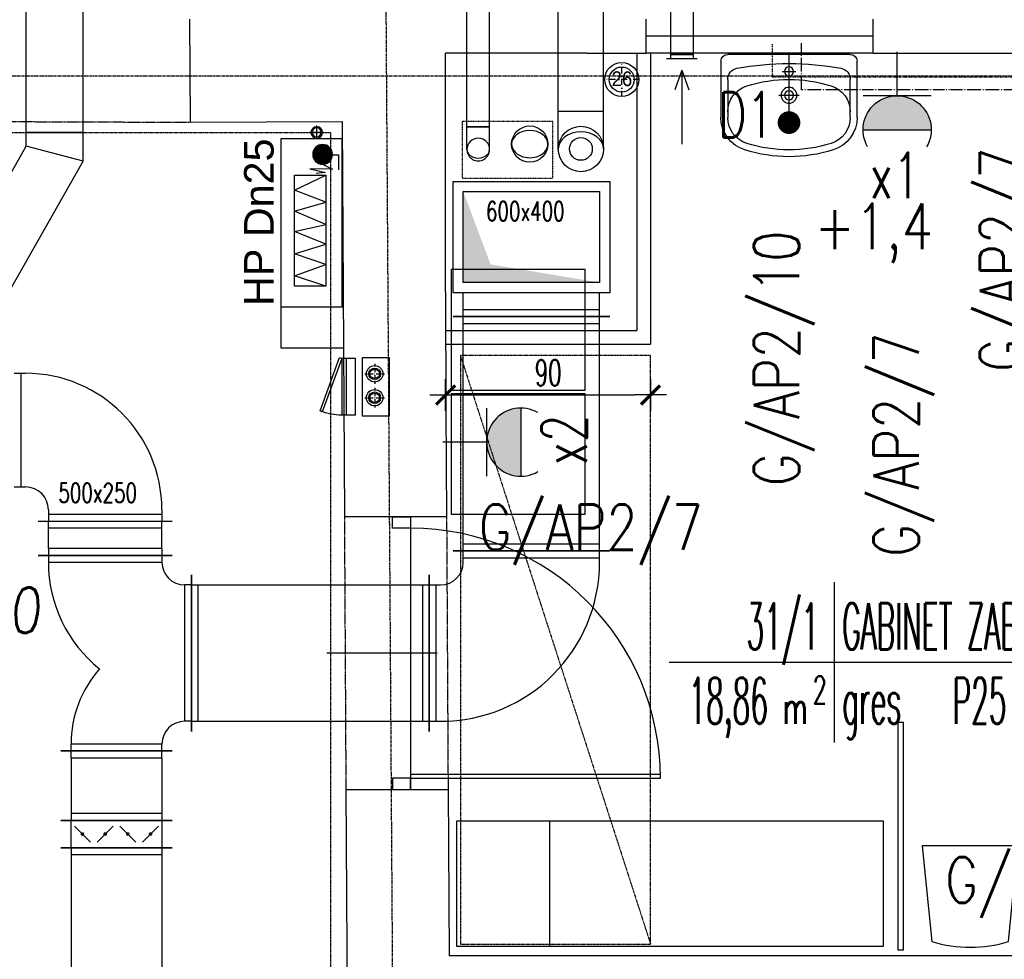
# Model space of a CAD drawing. Header units: inches. Extents: x -145354 to -97635, y 38777 to 78670.
# Tile 128 of 231: x -139151 to -138718, y 50668 to 51081. Entities that reach past the tile are written whole.
import ezdxf
from ezdxf.enums import TextEntityAlignment as Align

# ---------------------------------------------------------------- set-up
doc = ezdxf.new("R2010")
doc.units = ezdxf.units.IN
doc.header["$MEASUREMENT"] = 0
for name, pattern in [('00-inst$0$DASHDOT', [1, 0.5, -0.25, 0, -0.25]), ('CENTER', [2, 1.25, -0.25, 0.25, -0.25]), ('DASHDOT', [1, 0.5, -0.25, 0, -0.25]), ('DASHED2', [0.375, 0.25, -0.125]), ('DIVIDE', [31.75, 12.7, -6.35, 0, -6.35, 0, -6.35])]:
    doc.linetypes.add(name, pattern=pattern)
doc.layers.get('0').update_dxf_attribs({"color": 101})
doc.layers.add('0-pomoc', color=21, linetype='Continuous', plot=False)
for name, color, linetype in [('Drz---drzwi', 5, 'Continuous'), ('E-OPIS_POM', 6, 'Continuous'), ('E35', 6, 'Continuous'), ('E50', 3, 'Continuous'), ('E90_kor', 6, 'Continuous'), ('Ins-kan', 54, 'Continuous'), ('Ins-went', 141, 'Continuous'), ('Ins-went-opis', 141, 'Continuous'), ('Mco-piony', 10, 'Continuous'), ('Mpoż-rury', 121, 'Continuous'), ('Mppoż-piony-hydranty', 121, 'Continuous'), ('Mw-cr-rury', 160, 'DIVIDE'), ('Mw-wc-rury', 160, 'DASHDOT'), ('Mwk-odnośniki', 8, 'Continuous'), ('Opis-spadki', 61, 'Continuous'), ('Os-osie glowne', 8, 'CENTER'), ('piony_K_nr', 240, 'Continuous'), ('Sc-cegla pelna', 32, 'Continuous'), ('Sc-cegla pustak', 42, 'Continuous'), ('Sc-gk', 120, 'Continuous'), ('Sc-gk-hatch', 8, 'Continuous'), ('Sc-nadproza kon', 5, 'DASHED2'), ('Suf-widok', 8, 'Continuous'), ('W-otwor-strop', 126, 'Continuous'), ('Wyp-grzejniki', 56, 'Continuous'), ('Wyp-meble', 155, 'Continuous'), ('Wyp-sanitar', 131, 'Continuous')]:
    doc.layers.add(name, color=color, linetype=linetype)
doc.styles.add('KA wymiar', font='romans.shx', dxfattribs={"width": 0.6})
doc.styles.add('ROMANS', font='romans', dxfattribs={"width": 0.85})
doc.styles.add('tab-bud$0$ROMANS', font='romans', dxfattribs={"width": 0.7})
doc.styles.add('TYTUL2', font='ARIAL.TTF')
doc.linetypes.add('BATTING', pattern='A,0.0001,-0.1,[134,ltypeshp.shx,S=0.1,R=0,X=-0.1,Y=0],-0.2,[134,ltypeshp.shx,S=0.1,R=180,X=0.1,Y=0],-0.1', length=0.4001)
doc.dimstyles.new('KA wymiar', dxfattribs={"dimscale": 50, "dimtxt": 0.23, "dimasz": 0.14, "dimexe": 0, "dimexo": 0, "dimgap": 0.08, "dimtad": 1, "dimdec": 1, "dimrnd": 0.5, "dimzin": 9, "dimdsep": 46, "dimtxsty": 'KA wymiar', "dimblk1": 'UKOS', "dimblk2": 'UKOS', "dimsah": 1, "dimcen": 0.2, "dimse1": 1, "dimse2": 1, "dimclrd": 256, "dimclre": 256, "dimclrt": 2, "dimadec": 3, "dimazin": 0, "dimtfac": 1, "dimtdec": 1, "dimtix": 1, "dimtmove": 2, "dimatfit": 3, "dimldrblk": 'DOT', "dimfxl": 0, "dimtolj": 1, "dimtzin": 9, "dimarcsym": 0})

# ---------------------------------------------------------------- blocks, each defined once
blk = doc.blocks.new('pow')
for p, q in [((0, 0.5229), (0, -0.5229)), ((-1.0753, 0), (1.7797, 0))]:
    blk.add_line(p, q)
at = {"style": 'KA wymiar', "width": 0.6}
for s, height, p in [('2', 0.18, (-0.1392, -0.2698)), ('m', 0.21, (-0.3332, -0.401))]:
    blk.add_text(s, height=height, dxfattribs=at).set_placement(p)
at = {"style": 'KA wymiar'}
for tag, width, p in [('01', 0.7, (-0.1311, 0.0844)), ('000.00', 0.6, (-0.3636, -0.401))]:
    blk.add_attdef(tag, text='', height=0.3, dxfattribs=dict(at, width=width)).set_placement(p, align=Align.RIGHT)
blk.add_attdef('POMIESZCZENIE', (0.0709, 0.0844), '', height=0.3, dxfattribs=at)
at = {"style": 'KA wymiar', "width": 0.8}
blk.add_attdef('POSADZKA', (0.0709, -0.401), '', height=0.3, dxfattribs=at)
blk = doc.blocks.new('g2')
at = {"layer": 'E35'}
blk.add_line((15, 19.27), (-15, 19.27), dxfattribs=at)
blk.add_arc((0, 34.27), 15, 150, 30, dxfattribs=at)
at = {"layer": 'E50'}
blk.add_line((0, 19.27), (0, 0), dxfattribs=at)
blk = doc.blocks.new('G1')
at = {"layer": 'E35'}
blk.add_hatch(color=256, dxfattribs=at).paths.add_polyline_path([(10, 22.85), (-10, 22.85, 1)])
for p, q in [((-10, 22.85), (10, 22.85)), ((10, 12.85), (-10, 12.85))]:
    blk.add_line(p, q, dxfattribs=at)
blk.add_arc((0, 22.85), 10, 150, 30, dxfattribs=at)
at = {"layer": 'E50'}
blk.add_line((0, 12.85), (0, 0), dxfattribs=at)
blk = doc.blocks.new('_GJKHGJ')
at = {"ltscale": 25}
for p, q in [((-8, -5), (-8, 0)), ((-8, 0), (-8, -5)), ((0, 0), (-8, 0)), ((0, -5), (0, 0)), ((0, -5), (0, 0)), ((-8, -115), (-8, -5)), ((-8, -5), (0, -5)), ((-19.7, -60), (28.9, -60)), ((-8, -115), (0, -115)), ((-8, -120), (-8, -115)), ((0, -115), (0, -120)), ((0, -115), (0, -120)), ((0, -120), (-8, -120))]:
    blk.add_line(p, q, dxfattribs=at)
at = {"ltscale": 7}
for p, q in [((-8, -5), (-118, -5)), ((-8, -6.8), (-117.99, -6.8))]:
    blk.add_line(p, q, dxfattribs=at)
blk.add_arc((-8, -5), 110, 180, 270)
blk = doc.blocks.new('umywalka_60x45')
at = {"ltscale": 25}
for p, q in [((-27, 0), (27, 0)), ((-30, -27.72), (-30, -3)), ((30, -3), (30, -27.72)), ((3, -7.5), (-3, -7.5)), ((0, -4.5), (0, -10.5)), ((-27, -27.72), (-27, -11.03)), ((27, -11.03), (27, -27.72)), ((0, -13.5), (0, -22.5)), ((4.5, -18), (-4.5, -18))]:
    blk.add_line(p, q, dxfattribs=at)
for centre, radius in [((0, -7.5), 2), ((0, -18), 3.5), ((0, -18), 2)]:
    blk.add_circle(centre, radius, dxfattribs=at)
for centre, radius, start, end in [((27, -3), 3, 0, 90), ((-27, -3), 3, 90, 180), ((0, -129.43), 125.43, 79.4737, 100.5263), ((-22, -11.03), 5, 100.5263, 180), ((22, -11.03), 5, 0, 79.4737), ((0, -73.4), 62.4, 72.6871, 107.3129), ((-15, -25.28), 12, 107.3129, 180), ((15, -25.28), 12, 0, 72.6871), ((-15, -27.72), 15, 180, 252.6871), ((-15, -27.72), 12, 180, 252.6871), ((15, -27.72), 12, 287.3129, 0), ((15, -27.72), 15, 287.3129, 0), ((0, 20.4), 65.4, 252.6871, 287.3129), ((0, 20.4), 62.4, 252.6871, 287.3129)]:
    blk.add_arc(centre, radius, start, end, dxfattribs=at)
blk = doc.blocks.new('pion')
at = {"layer": 'Mpoż-rury', "color": 8}
for p, q in [((61204.15, 11079.35), (61204.15, 11073.35)), ((61201.15, 11076.35), (61207.15, 11076.35))]:
    blk.add_line(p, q, dxfattribs=at)
blk.add_circle((61204.13, 11076.35), 2.55, dxfattribs=at)
at = {"layer": 'Mpoż-rury'}
blk.add_circle((61204.15, 11076.35), 2, dxfattribs=at)
blk = doc.blocks.new('HP25')
at = {"layer": 'Mppoż-piony-hydranty'}
for p, q in [((-1492.3, 1506.02), (-1492.3, 1533.02)), ((-1492.3, 1533.02), (-1418.3, 1533.02)), ((-1418.3, 1533.02), (-1418.3, 1506.02)), ((-1469.71, 1527.1), (-1476.32, 1513.24)), ((-1427.42, 1527.1), (-1476.32, 1527.1)), ((-1476.32, 1527.1), (-1476.32, 1513.24)), ((-1464.43, 1513.24), (-1469.71, 1527.1)), ((-1460.46, 1527.1), (-1464.43, 1513.24)), ((-1454.51, 1513.24), (-1460.46, 1527.1)), ((-1451.54, 1527.1), (-1454.51, 1513.24)), ((-1445.92, 1513.24), (-1451.54, 1527.1)), ((-1441.63, 1527.1), (-1445.92, 1513.24)), ((-1437, 1513.24), (-1441.63, 1527.1)), ((-1432.04, 1527.1), (-1437, 1513.24)), ((-1427.42, 1513.24), (-1432.04, 1527.1)), ((-1427.42, 1513.24), (-1427.42, 1527.1)), ((-1488.85, 1517.41), (-1482.72, 1511.28)), ((-1488.72, 1517.56), (-1482.57, 1511.41)), ((-1488.59, 1517.71), (-1482.42, 1511.54)), ((-1488.45, 1517.85), (-1482.28, 1511.68)), ((-1488.3, 1517.99), (-1482.14, 1511.83)), ((-1488.14, 1518.12), (-1482.01, 1511.99)), ((-1487.98, 1518.24), (-1481.89, 1512.15)), ((-1487.82, 1518.35), (-1481.78, 1512.31)), ((-1487.64, 1518.46), (-1481.67, 1512.49)), ((-1487.46, 1518.56), (-1481.57, 1512.67)), ((-1487.27, 1518.66), (-1481.47, 1512.86)), ((-1487.08, 1518.74), (-1481.39, 1513.05)), ((-1486.87, 1518.82), (-1481.31, 1513.26)), ((-1486.66, 1518.89), (-1481.24, 1513.47)), ((-1486.43, 1518.95), (-1481.18, 1513.7)), ((-1486.2, 1519), (-1481.13, 1513.93)), ((-1485.95, 1519.04), (-1481.09, 1514.18)), ((-1485.69, 1519.06), (-1481.07, 1514.43)), ((-1485.42, 1519.07), (-1481.06, 1514.71)), ((-1485.13, 1519.06), (-1481.07, 1515)), ((-1484.81, 1519.03), (-1481.1, 1515.32)), ((-1484.47, 1518.96), (-1481.17, 1515.66)), ((-1484.08, 1518.86), (-1481.27, 1516.05)), ((-1483.61, 1518.68), (-1481.45, 1516.52)), ((-1482.97, 1518.31), (-1481.82, 1517.16)), ((-1479.08, 1520.38), (-1477.49, 1513.39)), ((-1478.95, 1510.35), (-1479.08, 1520.38)), ((-1477.49, 1513.39), (-1476.96, 1517.48)), ((-1489.78, 1514.94), (-1485.19, 1510.35)), ((-1489.78, 1514.66), (-1485.46, 1510.35)), ((-1489.77, 1514.37), (-1485.76, 1510.36)), ((-1489.76, 1515.2), (-1484.93, 1510.37)), ((-1489.73, 1514.05), (-1486.08, 1510.39)), ((-1489.72, 1515.45), (-1484.68, 1510.41)), ((-1489.67, 1515.68), (-1484.44, 1510.46)), ((-1489.67, 1513.7), (-1486.43, 1510.46)), ((-1489.62, 1515.91), (-1484.22, 1510.51)), ((-1489.55, 1516.12), (-1484, 1510.58)), ((-1489.55, 1513.3), (-1486.83, 1510.58)), ((-1489.47, 1516.33), (-1483.8, 1510.66)), ((-1489.39, 1516.53), (-1483.6, 1510.74)), ((-1489.29, 1516.72), (-1483.41, 1510.84)), ((-1489.19, 1516.9), (-1483.23, 1510.94)), ((-1489.08, 1517.08), (-1483.05, 1511.04)), ((-1488.97, 1517.24), (-1482.88, 1511.16)), ((-1480.93, 1514.44), (-1478.95, 1510.35)), ((-1476.32, 1513.24), (-1427.42, 1513.24)), ((-1489.36, 1512.82), (-1487.31, 1510.77)), ((-1488.93, 1512.11), (-1488.02, 1511.2)), ((-1485.29, 1510.48), (-1485.29, 1507.71)), ((-1418.3, 1506.02), (-1492.3, 1506.02)), ((-1485.29, 1507.71), (-1478.55, 1507.71))]:
    blk.add_line(p, q, dxfattribs=at)
blk.add_circle((-1485.42, 1514.71), 4.36, dxfattribs=at)
blk = doc.blocks.new('pco')
at = {"layer": 'Mco-piony', "color": 9, "linetype": 'DASHDOT', "ltscale": 3}
for p, q in [((-2604.83, -19.79), (-2604.83, -8.89)), ((-2599.38, -14.34), (-2610.28, -14.34))]:
    blk.add_line(p, q, dxfattribs=at)
at = {"layer": 'Mco-piony', "color": 9}
blk.add_circle((-2604.83, -14.34), 4.53, dxfattribs=at)
at = {"layer": 'Mco-piony'}
blk.add_circle((-2604.83, -14.34), 3.2, dxfattribs=at)
at = {"layer": 'Mco-piony', "color": 8}
blk.add_circle((-2604.83, -14.34), 2.6, dxfattribs=at)
blk = doc.blocks.new('rewizja')
at = {"layer": 'Wyp-meble'}
for p, q in [((-25, 6), (-25, 0)), ((-25, 6), (0, 6)), ((0, 6), (0, 0)), ((-25, 4), (-25, 2)), ((0, 2), (-25, 2)), ((0, 0), (-25, 0))]:
    blk.add_line(p, q, dxfattribs=at)
blk.add_lwpolyline([(-23.15, -9.49), (0.34, -0.94), (0, 0), (-23.49, -8.55)], close=True, dxfattribs=at)
blk.add_arc((0, 0), 25, 180, 202.2924, dxfattribs=at)
blk = doc.blocks.new('_gslkflhklgj')
at = {"linetype": '00-inst$0$DASHDOT', "ltscale": 5}
for p, q in [((0, -7.5), (0, 7.5)), ((7.5, 0), (-7.5, 0))]:
    blk.add_line(p, q, dxfattribs=at)
for radius in [7.5, 5.5]:
    blk.add_circle((0, 0), radius)
blk = doc.blocks.new('0630_STRZAŁKA')
at = {"ltscale": 0.5}
for points in [[(0, 0), (-3.03, -8.56)], [(0, 0), (0, -32.43)], [(0, 0), (3.03, -8.56)]]:
    blk.add_lwpolyline(points, dxfattribs=at)
blk = doc.blocks.new('UKOS')
at = {"color": 1}
blk.add_line((0, 1), (0, -1), dxfattribs=at)
at = {"color": 8}
blk.add_line((1, 0), (-1, 0), dxfattribs=at)
at = {"color": 1, "const_width": 0.2}
blk.add_lwpolyline([(0.599, 0.599), (-0.599, -0.599)], dxfattribs=at)
blk = doc.blocks.new('*D1243')
at = {"layer": 'Wyp-grzejniki', "lineweight": -2}
blk.add_line((-138956.8, 50916.32), (-138880.59, 50916.32), dxfattribs=at)
at = {"layer": 'Wyp-grzejniki', "lineweight": -2, "xscale": 7.000000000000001, "yscale": 7.000000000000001, "zscale": 7.000000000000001, "rotation": 180}
blk.add_blockref('UKOS', (-138963.8, 50916.32), dxfattribs=at)
at = {"layer": 'Wyp-grzejniki', "lineweight": -2, "xscale": 7.000000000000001, "yscale": 7.000000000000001, "zscale": 7.000000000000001}
blk.add_blockref('UKOS', (-138873.59, 50916.32), dxfattribs=at)
at = {"layer": 'Wyp-grzejniki', "color": 2, "insert": (-138918.69, 50926.07), "char_height": 11.5, "attachment_point": 5, "style": 'KA wymiar'}
blk.add_mtext('\\A1;90', dxfattribs=at)
blk = doc.blocks.new('_Dot')
at = {"layer": '0-pomoc', "color": 0, "lineweight": -2}
blk.add_line((-0.5, 0), (-1, 0), dxfattribs=at)
at = {"layer": '0-pomoc', "color": 0, "const_width": 0.5}
blk.add_lwpolyline([(-0.25, 0, 1), (0.25, 0, 1)], format="xyb", close=True, dxfattribs=at)

msp = doc.modelspace()

# ---------------------------------------------------------------- hatches: boundary and pattern name
at = {"layer": 'E35'}
msp.add_hatch(color=256, dxfattribs=at).paths.add_polyline_path([(-138930.72, 50880.57, -1), (-138930.72, 50910.57)])

# ---------------------------------------------------------------- linework, layer by layer
at = {"color": 1, "linetype": 'Continuous', "lineweight": -2}
for p, q in [((-139148.43, 51031.84), (-139123.43, 51031.84)), ((-138954.43, 51034.34), (-138944.43, 51034.34)), ((-139143.23, 50845.7), (-139084.23, 50845.7)), ((-138960.53, 50847.7, -5740), (-138891.53, 50847.7, -5740)), ((-139075.73, 50768.2), (-139075.73, 50837.2)), ((-138971.03, 50837.2), (-138971.03, 50768.2))]:
    msp.add_line(p, q, dxfattribs=at)
at = {"color": 3, "linetype": 'Continuous', "lineweight": -2}
msp.add_line((-139125.66, 51031.84, 2945), (-139145.66, 51031.84, 2945), dxfattribs=at)
at = {"color": 4, "linetype": 'Continuous'}
for p, q in [((-138891.53, 50961.3), (-138960.53, 50961.3)), ((-138896.03, 50953.8), (-138956.03, 50953.8)), ((-138956.03, 50947.8), (-138896.03, 50947.8)), ((-138896.03, 50850.7), (-138956.03, 50850.7)), ((-138956.03, 50844.7, -5740), (-138896.03, 50844.7, -5740)), ((-139075.73, 50832.7), (-139078.73, 50832.7))]:
    msp.add_line(p, q, dxfattribs=at)
msp.add_arc((-139078.73, 50842.7), 10, 180, 270, dxfattribs=at)
at = {"layer": 'E35'}
for p, q in [((-138812.62, 51066.18), (-138812.62, 51036.18)), ((-138930.72, 50910.57), (-138930.72, 50880.57))]:
    msp.add_line(p, q, dxfattribs=at)
at = {"layer": 'E35', "const_width": 5}
msp.add_lwpolyline([(-138812.62, 51033.68, -1), (-138812.62, 51038.68, -1)], format="xyb", close=True, dxfattribs=at)
at = {"layer": 'Ins-went'}
for p, q in [((-138954.43, 51034.34), (-138954.43, 51215.95)), ((-138944.43, 51034.34), (-138944.43, 51215.95)), ((-138914.23, 51041.08), (-138914.23, 51091.48)), ((-138894.23, 51041.08), (-138894.23, 51091.48)), ((-139148.43, 51031.84), (-139148.43, 51086.74)), ((-139123.43, 51031.84), (-139123.43, 51086.74)), ((-138864.81, 51088.98), (-138864.81, 51066.18)), ((-138854.81, 51088.98), (-138854.81, 51066.18)), ((-138854.81, 51066.18), (-138864.81, 51066.18)), ((-138864.81, 51066.18), (-138854.81, 51066.18)), ((-138864.81, 51066.18), (-138864.81, 51064.18)), ((-138854.81, 51066.18), (-138854.81, 51064.18)), ((-138853.06, 51064.18), (-138866.56, 51064.18)), ((-138894.23, 51041.08), (-138914.23, 51041.08)), ((-138914.23, 51024.58), (-138914.23, 51041.08)), ((-138894.23, 51024.58), (-138894.23, 51041.08)), ((-139148.43, 51025.84), (-139148.43, 51031.84)), ((-139123.43, 51031.84), (-139148.43, 51031.84)), ((-139123.43, 51019.23), (-139123.43, 51031.84)), ((-138954.43, 51024.34), (-138954.43, 51034.34)), ((-138944.43, 51034.34), (-138954.43, 51034.34)), ((-138944.43, 51024.34), (-138944.43, 51034.34)), ((-139188.73, 50954.95), (-139148.43, 51025.84)), ((-139123.43, 51019.23), (-139148.43, 51025.84)), ((-139163.73, 50948.34), (-139123.43, 51019.23)), ((-138960.53, 50961.3), (-138960.53, 51010.3)), ((-138960.53, 51010.3), (-138891.53, 51010.3)), ((-138891.53, 51010.3), (-138891.53, 50961.3)), ((-138956.03, 50965.8), (-138956.03, 51005.8)), ((-138956.03, 51005.8), (-138896.03, 51005.8)), ((-138896.03, 51005.8), (-138896.03, 50965.8)), ((-138896.03, 50965.8), (-138956.03, 50965.8)), ((-138956.03, 50950.8), (-138956.03, 50961.3)), ((-138896.03, 50950.8), (-138896.03, 50961.3)), ((-138960.53, 50950.8), (-138891.53, 50950.8)), ((-138891.53, 50950.8), (-138960.53, 50950.8)), ((-138956.03, 50847.7), (-138956.03, 50950.8)), ((-138896.03, 50847.7), (-138896.03, 50950.8)), ((-139153.73, 50925.84), (-139148.73, 50925.84)), ((-139150.73, 50875.84), (-139150.73, 50925.84)), ((-139153.73, 50875.84), (-139148.73, 50875.84)), ((-139138.73, 50865.84), (-139138.73, 50860.8)), ((-139088.73, 50865.84), (-139088.73, 50860.8)), ((-139138.73, 50863.8), (-139088.73, 50863.8)), ((-139143.23, 50860.8), (-139084.23, 50860.8)), ((-139138.73, 50857.8), (-139138.73, 50860.8)), ((-139138.73, 50857.8), (-139088.73, 50857.8)), ((-139138.73, 50848.7), (-139138.73, 50857.8)), ((-139088.73, 50857.8), (-139088.73, 50860.8)), ((-139088.73, 50848.7), (-139088.73, 50857.8)), ((-139088.73, 50848.7), (-139138.73, 50848.7)), ((-139138.73, 50848.7), (-139138.73, 50845.7)), ((-139088.73, 50848.7), (-139088.73, 50845.7)), ((-139084.23, 50845.7), (-139143.23, 50845.7)), ((-139138.73, 50845.7), (-139138.73, 50842.7)), ((-139088.73, 50845.7), (-139088.73, 50842.7)), ((-138891.53, 50847.7), (-138960.53, 50847.7)), ((-138956.03, 50842.7, -5740), (-138956.03, 50847.7, -5740)), ((-138896.03, 50842.7, -5740), (-138896.03, 50847.7, -5740)), ((-139138.73, 50842.7), (-139088.73, 50842.7)), ((-139075.73, 50837.2), (-139075.73, 50768.2)), ((-138971.03, 50768.2, -5740), (-138971.03, 50837.2, -5740)), ((-139078.73, 50832.7), (-139078.73, 50772.7)), ((-139075.73, 50832.7), (-138971.03, 50832.7)), ((-139072.73, 50772.7), (-139072.73, 50832.7)), ((-138974.03, 50832.7), (-138974.03, 50772.7)), ((-138971.03, 50832.7, -5740), (-138966.03, 50832.7, -5740)), ((-138968.03, 50772.7, -5740), (-138968.03, 50832.7, -5740)), ((-139075.73, 50772.7), (-139078.73, 50772.7)), ((-139075.73, 50772.7), (-138971.03, 50772.7)), ((-138971.03, 50772.7, -5740), (-138966.03, 50772.7, -5740)), ((-139088.73, 50762.7), (-139128.73, 50762.7)), ((-139128.73, 50759.7), (-139128.73, 50762.7)), ((-139088.73, 50759.7), (-139088.73, 50762.7)), ((-139084.23, 50759.7), (-139133.23, 50759.7)), ((-139133.23, 50759.7), (-139084.23, 50759.7)), ((-139128.73, 50756.7), (-139128.73, 50759.7)), ((-139088.73, 50756.7), (-139088.73, 50759.7)), ((-139128.73, 50756.7), (-139088.73, 50756.7)), ((-139128.73, 50756.7), (-139128.73, 50732.1)), ((-139088.73, 50756.7), (-139088.73, 50732.1)), ((-139088.73, 50732.1), (-139128.73, 50732.1)), ((-139128.73, 50732.1), (-139128.73, 50729.1)), ((-139088.73, 50732.1), (-139088.73, 50729.1)), ((-139133.23, 50729.1), (-139084.23, 50729.1)), ((-139084.23, 50729.1), (-139133.23, 50729.1)), ((-139128.73, 50717.1), (-139128.73, 50729.1)), ((-139123.73, 50723.1), (-139127.27, 50726.63)), ((-139113.73, 50723.1), (-139110.19, 50726.63)), ((-139103.73, 50723.1), (-139107.27, 50726.63)), ((-139093.73, 50723.1), (-139090.19, 50726.63)), ((-139088.73, 50729.1), (-139088.73, 50717.1)), ((-139123.73, 50723.1), (-139120.19, 50719.56)), ((-139113.73, 50723.1), (-139117.27, 50719.56)), ((-139103.73, 50723.1), (-139100.19, 50719.56)), ((-139093.73, 50723.1), (-139097.27, 50719.56)), ((-139133.23, 50717.1), (-139084.23, 50717.1)), ((-139084.23, 50717.1), (-139133.23, 50717.1)), ((-139128.73, 50717.1), (-139128.73, 50442.6)), ((-139128.73, 50714.1), (-139088.73, 50714.1)), ((-139088.73, 50717.1), (-139088.73, 50442.6))]:
    msp.add_line(p, q, dxfattribs=at)
for points in [[(-139123.73, 50723.5, 0.8, 0.8, 1), (-139123.73, 50722.7, 0.8, 0.8, 1)], [(-139113.73, 50723.5, 0.8, 0.8, 1), (-139113.73, 50722.7, 0.8, 0.8, 1)], [(-139103.73, 50723.5, 0.8, 0.8, 1), (-139103.73, 50722.7, 0.8, 0.8, 1)], [(-139093.73, 50723.5, 0.8, 0.8, 1), (-139093.73, 50722.7, 0.8, 0.8, 1)]]:
    msp.add_lwpolyline(points, format="xyseb", close=True, dxfattribs=at)
for centre, radius in [((-138926.75, 51026.7), 8), ((-138904.23, 51024.58), 10), ((-138904.23, 51024.58), 10), ((-138904.23, 51024.58), 5)]:
    msp.add_circle(centre, radius, dxfattribs=at)
for centre, radius, start, end in [((-139148.73, 50865.84), 60, 0, 90), ((-139148.73, 50865.84), 10, 0, 90), ((-139078.73, 50842.7), 60, 180, 231.3752), ((-138966.03, 50842.7, -5740), 10, 270, 0), ((-138966.03, 50842.7, -5740), 70, 270, 0), ((-139078.73, 50762.7), 50, 138.5092, 180), ((-139078.73, 50762.7), 10, 90, 180)]:
    msp.add_arc(centre, radius, start, end, dxfattribs=at)
for centre, major_axis, ratio, start_param, end_param in [((-138926.75, 51026.7), (-8, 0), 0.75, 3.141593, 6.283185), ((-138904.23, 51024.58), (-10, 0), 0.75, 3.141593, 6.283185), ((-138949.43, 51024.34), (-5, 0), 1, 3.141593, 6.283185), ((-138926.75, 51026.7), (-8, 0), 0.75, 0, 3.141593), ((-138949.43, 51024.34), (-5, 0), 0.75, 0, 3.141593), ((-138949.43, 51024.34), (-5, 0), 1, 0, 3.141593)]:
    msp.add_ellipse(centre, major_axis=major_axis, ratio=ratio, start_param=start_param, end_param=end_param, dxfattribs=at)
msp.add_solid([(-138956.03, 50965.8), (-138956.03, 51005.8), (-138896.03, 50965.8), (-138944.03, 50973.8)], dxfattribs=at)
at = {"layer": 'Mw-cr-rury', "ltscale": 0.03}
for p, q in [((-138807.08, 51050.53), (-138807.08, 51071.2)), ((-138484.91, 51050.53), (-138807.08, 51050.53))]:
    msp.add_line(p, q, dxfattribs=at)
at = {"layer": 'Mw-wc-rury'}
for p, q in [((-138819.9, 51056.16), (-138819.9, 51070.64)), ((-138492.66, 51056.16), (-138819.9, 51056.16))]:
    msp.add_line(p, q, dxfattribs=at)
at = {"layer": 'Mwk-odnośniki', "linetype": 'Continuous'}
msp.add_lwpolyline([(-139000.54, 50907.19), (-138988.57, 50907.19), (-138988.57, 50932.64), (-139000.54, 50932.64)], close=True, dxfattribs=at)
at = {"layer": 'Os-osie glowne'}
msp.add_line((-138968.62, 47893.27), (-138995.96, 51985.69), dxfattribs=at)
msp.add_line((-138968.62, 47893.27), (-138995.96, 51985.69), dxfattribs=at)
msp.add_lwpolyline([(-143318.47, 51056.7), (-138010.88, 51056.7)], dxfattribs=at)
at = {"layer": 'Sc-cegla pelna'}
for p, q in [((-138875.5, 51066.7), (-138875.5, 51081.7)), ((-138775.5, 51066.7), (-138775.5, 51081.7)), ((-138963.93, 50961.72), (-138963.93, 51066.7)), ((-138901.62, 51066.7), (-138963.93, 51066.7)), ((-138901.62, 51066.7), (-138875.5, 51066.7)), ((-138775.5, 51066.7), (-138470.5, 51066.7)), ((-138963.38, 50862.7), (-139008.38, 50862.7)), ((-139007.72, 50742.7), (-138962.72, 50742.7))]:
    msp.add_line(p, q, dxfattribs=at)
for points in [[(-139076.59, 51081.7), (-139076.34, 51036.33), (-139009.34, 51036.7), (-139008.38, 50862.7)], [(-138963.93, 50961.72), (-138963.64, 50909.69)], [(-138963.66, 50909.69), (-138963.38, 50862.7)], [(-139007.72, 50742.7), (-139007.07, 50625.69)], [(-138962.72, 50742.7), (-138962.31, 50669.69), (-138468.31, 50669.69)]]:
    msp.add_lwpolyline(points, dxfattribs=at)
at = {"layer": 'Sc-cegla pustak'}
for p, q in [((-139036.29, 50955.07), (-139036.29, 50937.07)), ((-139036.29, 50955.07), (-139008.89, 50955.07)), ((-139036.29, 50937.07), (-139008.79, 50937.07))]:
    msp.add_line(p, q, dxfattribs=at)
at = {"layer": 'Sc-gk'}
for p, q in [((-138879.59, 51066.7), (-138879.59, 50944.7)), ((-138775.5, 51066.7), (-138875.5, 51066.7)), ((-138873.59, 51066.7), (-138873.59, 50938.7)), ((-138963.83, 50944.7), (-138879.59, 50944.7)), ((-138963.8, 50938.7), (-138873.59, 50938.7))]:
    msp.add_line(p, q, dxfattribs=at)
at = {"layer": 'Sc-gk-hatch', "linetype": 'BATTING', "ltscale": 0.3}
msp.add_lwpolyline([(-138775.5, 51074.2), (-138875.5, 51074.2)], dxfattribs=at)
at = {"layer": 'Sc-nadproza kon', "linetype": 'DASHDOT', "ltscale": 0.5}
for p, q in [((-139008.38, 50862.7), (-139007.72, 50742.7)), ((-138963.38, 50862.7), (-138962.72, 50742.7))]:
    msp.add_line(p, q, dxfattribs=at)
msp.add_lwpolyline([(-139174.34, 51036.7), (-139076.34, 51036.33)], dxfattribs=at)
at = {"layer": 'Suf-widok', "linetype": 'DIVIDE', "ltscale": 0.02}
for p, q in [((-139014.34, 51031.7), (-139193.58, 51031.7)), ((-139014.34, 48559.66), (-139014.34, 51031.7)), ((-138957.31, 50933.7), (-138873.59, 50674.69))]:
    msp.add_line(p, q, dxfattribs=at)
msp.add_lwpolyline([(-138957.31, 50674.69), (-138873.59, 50674.69), (-138873.59, 50933.7), (-138957.31, 50933.7)], close=True, dxfattribs=at)
at = {"layer": 'W-otwor-strop', "linetype": 'DASHED2', "ltscale": 0.3}
msp.add_lwpolyline([(-138916.59, 51011.7), (-138916.59, 51036.7), (-138956.59, 51036.7), (-138956.59, 51011.7)], close=True, dxfattribs=at)
at = {"layer": 'Wyp-meble'}
msp.add_line((-138917.97, 50673.7), (-138917.97, 50728.7), dxfattribs=at)
for points in [[(-138902.38, 50918.46), (-138902.38, 50971.46), (-138961.38, 50971.46), (-138961.38, 50918.46)], [(-138902.38, 50863.81), (-138902.38, 50916.81), (-138961.38, 50916.81), (-138961.38, 50863.81)], [(-138764.63, 50672.18), (-138762.13, 50672.18), (-138762.13, 50772.18), (-138764.63, 50772.18)], [(-138770.97, 50728.7), (-138958.97, 50728.7), (-138958.97, 50673.7), (-138770.97, 50673.7)]]:
    msp.add_lwpolyline(points, close=True, dxfattribs=at)
msp.add_lwpolyline([(-138711.93, 50717.87), (-138754.03, 50717.87), (-138749.73, 50675.76, 0.146016), (-138715.95, 50675.76)], format="xyb", close=True, dxfattribs=at)

# ---------------------------------------------------------------- block references
at = {"xscale": -1, "rotation": 270}
msp.add_blockref('rewizja', (-139009.54, 50932.42), dxfattribs=at)
at = {"layer": 'Drz---drzwi', "rotation": 180}
msp.add_blockref('_GJKHGJ', (-138987.25, 50742.7), dxfattribs=at)
at = {"layer": 'E-OPIS_POM'}
ref = msp.add_blockref('pow', (-138792.8, 50798.68), dxfattribs=dict(at, xscale=67.5, yscale=67.5, zscale=67.5))
ref.add_attrib('000.00', '18,86', dxfattribs={"layer": '0', "height": 20.25, "style": 'KA wymiar', "width": 0.448374}).set_placement((-138821.87, 50771.61), align=Align.RIGHT)
ref.add_attrib('01', '31/1', dxfattribs={"layer": '0', "height": 20.25, "style": 'KA wymiar', "width": 0.448374}).set_placement((-138799.41, 50804.38), align=Align.RIGHT)
ref.add_attrib('POMIESZCZENIE', 'GABINET ZABIEGOWY', (-138789.22, 50804.38), dxfattribs={"layer": '0', "height": 20.25, "style": 'KA wymiar', "width": 0.448374})
ref.add_attrib('POSADZKA', 'gres   P25', (-138789.22, 50771.61), dxfattribs={"layer": '0', "height": 20.25, "style": 'KA wymiar', "width": 0.448374})
at = {"layer": 'E35', "xscale": -1.5, "yscale": 1.5, "zscale": 1.5, "rotation": 180}
msp.add_blockref('G1', (-138765.01, 51067.3), dxfattribs=at)
at = {"layer": 'E35', "rotation": 270}
msp.add_blockref('g2', (-138964.99, 50895.57), dxfattribs=at)
at = {"layer": 'Ins-kan'}
msp.add_blockref('_gslkflhklgj', (-138886.26, 51055.14), dxfattribs=at)
at = {"layer": 'Ins-went-opis'}
msp.add_blockref('0630_STRZAŁKA', (-138859.81, 51059.18), dxfattribs=at)
at = {"layer": 'Mco-piony', "xscale": 0.799999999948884, "yscale": 0.8000000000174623, "zscale": 0.8, "rotation": 180.001351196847}
for p in [(-141078.91, 50914.1, 0), (-141078.91, 50903.57, 0)]:
    msp.add_blockref('pco', p, dxfattribs=at)
at = {"layer": 'Mpoż-rury', "xscale": -1, "rotation": 270}
msp.add_blockref('pion', (-150096.89, -10172.3), dxfattribs=at)
at = {"layer": 'Mppoż-piony-hydranty', "xscale": -1, "rotation": 90.00001335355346}
msp.add_blockref('HP25', (-137503.27, 49536.77), dxfattribs=at)
at = {"layer": 'Wyp-sanitar', "xscale": -1, "rotation": 0.001707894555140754}
msp.add_blockref('umywalka_60x45', (-138812.62, 51066.18), dxfattribs=at)

# ---------------------------------------------------------------- texts
at = {"layer": 'E35', "style": 'ROMANS'}
for s, width, p in [('D1', 0.7, (-138831.58, 51039.58)), ('x1', 0.7, (-138765.94, 51012.95)), ('+1,4', 0.8, (-138775.29, 50987.46))]:
    msp.add_text(s, height=20, dxfattribs=dict(at, width=width)).set_placement(p, align=Align.MIDDLE)
at = {"layer": 'E35', "style": 'ROMANS', "width": 0.8}
for s, p in [('G/AP2/7', (-138708.63, 50926.45)), ('G/AP2/10', (-138808.07, 50876.22)), ('G/AP2/7', (-138755.41, 50845.12))]:
    msp.add_text(s, height=20, rotation=90, dxfattribs=at).set_placement(p)
at = {"layer": 'E35', "style": 'ROMANS'}
for s, rotation, width, p in [('x2', 90, 0.7, (-138911.66, 50896.5)), ('G/AP2/7', 360, 0.8, (-138899.87, 50856.74))]:
    msp.add_text(s, height=20, rotation=rotation, dxfattribs=dict(at, width=width)).set_placement(p, align=Align.MIDDLE)
at = {"layer": 'E35', "style": 'ROMANS', "width": 0.8}
msp.add_text('G/AP2/7', height=20, dxfattribs=at).set_placement((-138743.83, 50692.89))
at = {"layer": 'E90_kor', "ltscale": 15, "style": 'ROMANS', "oblique": 5, "width": 0.8}
msp.add_text('EL60', height=20, dxfattribs=at).set_placement((-139194.28, 50811.58))
at = {"layer": 'Ins-went', "style": 'tab-bud$0$ROMANS', "width": 0.7}
for s, p in [('600x400', (-138946.03, 50992.97, 0)), ('500x250', (-139134.31, 50869.03))]:
    msp.add_text(s, height=8.424, dxfattribs=at).set_placement(p)
at = {"layer": 'Opis-spadki', "style": 'TYTUL2'}
msp.add_text('HP Dn25', height=13, rotation=90, dxfattribs=at).set_placement((-139046.04, 50992.32), align=Align.MIDDLE)
at = {"layer": 'piony_K_nr', "style": 'TYTUL2', "width": 0.9}
msp.add_text('26', height=6.5, dxfattribs=at).set_placement((-138890.71, 51052.23, -76.7))

# ---------------------------------------------------------------- dimensions: what is measured, and where the dimension line sits
at = {"layer": 'Wyp-grzejniki'}
dim = msp.add_linear_dim(base=(-138873.59, 50916.32), p1=(-138963.8, 50956.2), p2=(-138873.59, 50956.2), dimstyle='KA wymiar', override={"dimpost": '\\X'}, dxfattribs=at)
dim.commit()
dim.dimension.update_dxf_attribs({"geometry": '*D1243', "text_midpoint": (-138918.69, 50926.07)})

doc.saveas('drawing.dxf')
